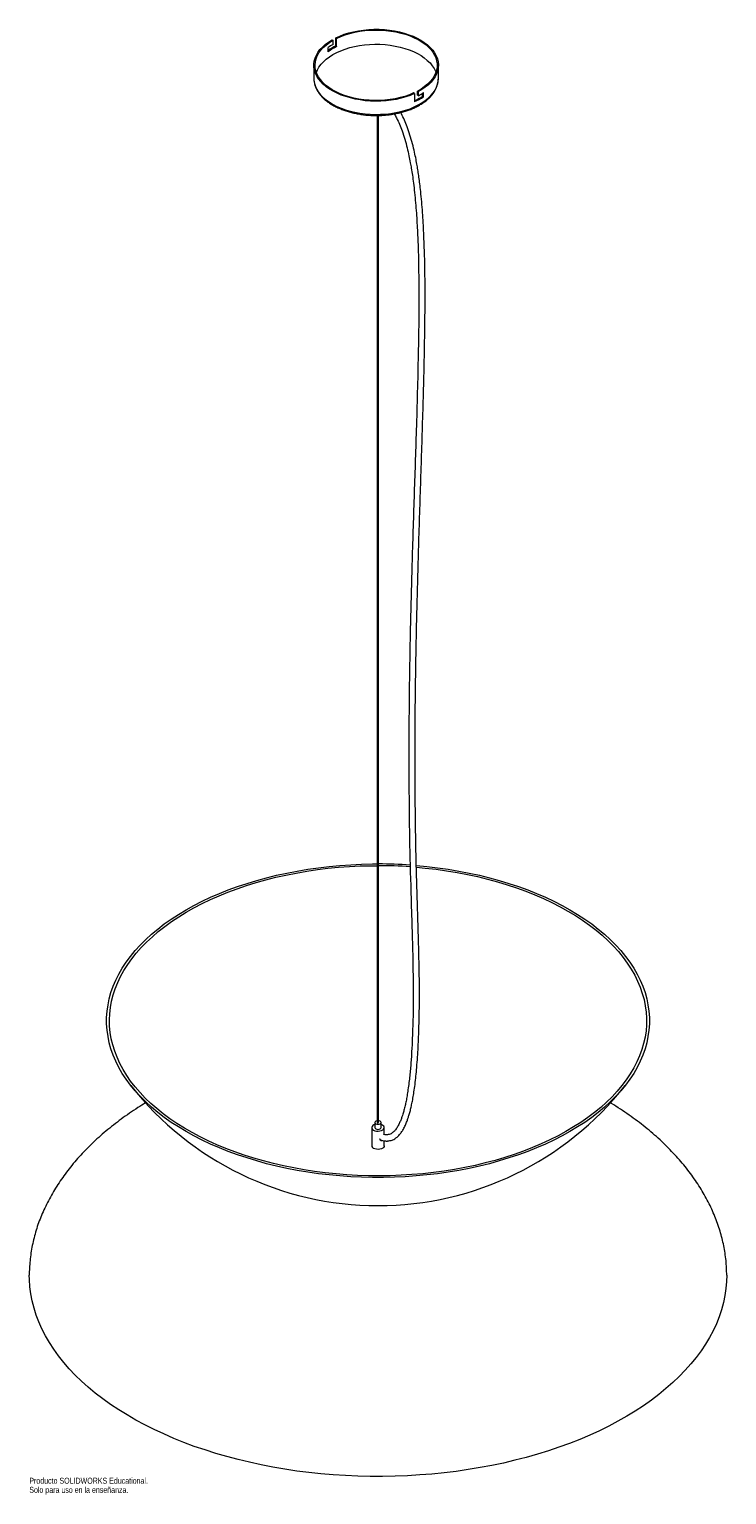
# Paper-space layout '_Isométrica' of a CAD drawing. Header units: millimetres. Extents: x -280 to 280, y -278 to 898.
import ezdxf

# ---------------------------------------------------------------- set-up
doc = ezdxf.new("R2010")
doc.units = ezdxf.units.MM
doc.styles.add('SLDTEXTSTYLE0', font='TXT', dxfattribs={"width": 0.7})

psp = doc.layouts.new('_Isométrica')

# ---------------------------------------------------------------- linework, layer by layer
at = {"color": 7, "linetype": 'Continuous', "lineweight": 15}
for p, q in [((-40.2, 883), (-40.2, 879.7)), ((-36.9, 889.3), (-36.2, 888.9)), ((-36.2, 888.9), (-36.2, 885.6)), ((-33.9, 884.3), (-33.9, 890.8)), ((-33.9, 890.8), (-33.2, 890.4)), ((-33.9, 884.3), (-33.2, 883.9)), ((-33.2, 883.9), (-33.2, 890.4)), ((-51.5, 868.9), (-51.5, 858.2)), ((48.5, 858.2), (48.5, 868.9)), ((-51.5, 858.2), (-51.5, 857.7)), ((31.7, 844.8), (31.7, 848.1)), ((32.4, 847.7), (31.7, 848.1)), ((32.4, 844.4), (32.4, 847.7)), ((36.5, 843.6), (36.5, 846.9)), ((48.5, 857.7), (48.5, 858.2)), ((29.3, 846.1), (28.6, 846.6)), ((29.3, 846.1), (29.3, 839.6)), ((32.4, 844.4), (31.7, 844.8)), ((35.8, 844), (35.8, 846.4)), ((36.5, 843.6), (35.8, 844)), ((-0.6, 828.6), (-0.6, 20.5)), ((0.4, 20.5), (0.4, 828.6)), ((-5, 16.3), (-5, 1.7)), ((-2.5, 20.4), (-2.5, 16.3)), ((2.5, 16.3), (2.5, 20.4)), ((5, 10.8), (5, 16.3)), ((5, 1.7), (5, 5.7))]:
    psp.add_line(p, q, dxfattribs=at)
at = {"color": 7, "linetype": 'Continuous', "lineweight": 15, "flags": 128}
for points in [[(-33.9, 890.8), (-30.6, 892.3), (-27.1, 893.7), (-23.4, 894.8), (-19.6, 895.8), (-15.6, 896.6), (-11.6, 897.1), (-7.4, 897.5), (-3.3, 897.7), (0.9, 897.7), (5.1, 897.5), (9.2, 897.1), (13.3, 896.4), (17.2, 895.6), (21, 894.6), (24.7, 893.4), (28.2, 892.1), (31.4, 890.6), (34.5, 888.9), (37.2, 887.1), (39.8, 885.2), (42, 883.1), (43.9, 880.9), (45.5, 878.7), (46.7, 876.4), (47.7, 874), (48.2, 871.6), (48.5, 869.2), (48.4, 866.8), (47.9, 864.4), (47.1, 862), (45.9, 859.7), (44.4, 857.5), (42.6, 855.3), (40.5, 853.2), (38, 851.2), (35.3, 849.4), (32.4, 847.7)], [(-33.2, 890.4), (-29.9, 891.9), (-26.4, 893.2), (-22.6, 894.4), (-18.7, 895.3), (-14.7, 896.1), (-10.6, 896.7), (-6.5, 897), (-2.2, 897.1), (2, 897.1), (6.2, 896.8), (10.3, 896.3), (14.4, 895.6), (18.3, 894.7), (22.1, 893.7), (25.7, 892.4), (29.1, 891), (32.3, 889.4), (35.2, 887.6), (37.8, 885.7), (40.2, 883.7), (42.3, 881.6), (44, 879.3), (45.4, 877), (46.4, 874.7), (47.1, 872.3), (47.4, 869.9), (47.4, 867.4), (47, 865), (46.3, 862.6), (45.2, 860.2), (43.7, 858), (41.9, 855.8), (39.8, 853.6), (37.4, 851.7), (34.7, 849.8), (31.7, 848.1)], [(29.3, 846.1), (25.9, 844.7), (22.3, 843.5), (18.6, 842.4), (14.7, 841.5), (10.6, 840.9), (6.5, 840.4), (2.4, 840.1), (-1.8, 840), (-6, 840.1), (-10.2, 840.4), (-14.3, 841), (-18.3, 841.7), (-22.2, 842.6), (-25.9, 843.7), (-29.5, 844.9), (-32.9, 846.4), (-36, 848), (-38.9, 849.7), (-41.6, 851.6), (-44, 853.6), (-46, 855.7), (-47.8, 857.9), (-49.2, 860.2), (-50.3, 862.5), (-51, 864.9), (-51.4, 867.3), (-51.5, 869.7), (-51.2, 872.1), (-50.5, 874.5), (-49.5, 876.9), (-48.2, 879.2), (-46.6, 881.4), (-44.6, 883.5), (-42.3, 885.6), (-39.7, 887.5), (-36.9, 889.3)], [(28.6, 846.6), (25.2, 845.1), (21.5, 843.9), (17.7, 842.9), (13.8, 842), (9.7, 841.3), (5.6, 840.9), (1.4, 840.6), (-2.9, 840.6), (-7.1, 840.8), (-11.3, 841.1), (-15.4, 841.7), (-19.3, 842.5), (-23.2, 843.5), (-26.9, 844.7), (-30.4, 846), (-33.7, 847.5), (-36.8, 849.2), (-39.6, 851.1), (-42.1, 853), (-44.3, 855.1), (-46.2, 857.3), (-47.8, 859.5), (-49, 861.9), (-49.9, 864.3), (-50.4, 866.7), (-50.5, 869.1), (-50.3, 871.6), (-49.7, 874), (-48.8, 876.3), (-47.5, 878.7), (-45.8, 880.9), (-43.9, 883.1), (-41.6, 885.1), (-39, 887.1), (-36.2, 888.9)], [(-36.2, 877.4), (-33.1, 879.1), (-29.8, 880.5), (-26.3, 881.8), (-22.6, 883), (-18.8, 883.9), (-14.9, 884.6), (-10.8, 885.2), (-6.7, 885.6), (-2.6, 885.7), (1.6, 885.7), (5.7, 885.4), (9.8, 884.9), (13.8, 884.3), (17.7, 883.4), (21.5, 882.4), (25, 881.2), (28.4, 879.8), (31.6, 878.3), (34.6, 876.6), (37.2, 874.7), (39.6, 872.8), (41.8, 870.7), (43.5, 868.5), (45, 866.3), (46.1, 864), (46.5, 863.1)], [(-49.5, 863.1), (-48.7, 865.1), (-47.4, 867.4), (-45.7, 869.6), (-43.8, 871.7), (-41.5, 873.8), (-39, 875.7), (-36.2, 877.4)], [(154.1, 191), (160.2, 187.4), (166, 183.6), (171.6, 179.7), (176.8, 175.6), (181.8, 171.4), (186.5, 167.2), (190.9, 162.8), (195, 158.3), (198.7, 153.7), (202.2, 149), (205.3, 144.3), (208.1, 139.5), (210.5, 134.6), (212.6, 129.7), (214.4, 124.7), (215.8, 119.7), (216.8, 114.7), (217.5, 109.7), (217.9, 104.6), (217.9, 99.5), (217.5, 94.5), (216.8, 89.4), (215.8, 84.4), (214.4, 79.4), (212.6, 74.4), (210.5, 69.5), (208.1, 64.6), (205.3, 59.8), (202.2, 55.1), (198.7, 50.4), (195, 45.9), (190.9, 41.4), (186.5, 37), (181.8, 32.7), (176.8, 28.5), (171.6, 24.5), (166, 20.5), (160.2, 16.8), (154.1, 13.1), (147.8, 9.6), (141.2, 6.2), (134.4, 3), (127.4, 0), (120.2, -2.9), (112.8, -5.6), (105.1, -8.1), (97.4, -10.5), (89.4, -12.7), (81.4, -14.7), (73.2, -16.4), (64.8, -18.1), (56.4, -19.5), (47.9, -20.7), (39.3, -21.7), (30.6, -22.5), (21.9, -23.1), (13.2, -23.5), (4.4, -23.7), (-4.4, -23.7), (-13.2, -23.5), (-21.9, -23.1), (-30.6, -22.5), (-39.3, -21.7), (-47.9, -20.7), (-56.4, -19.5), (-64.8, -18.1), (-73.2, -16.4), (-81.4, -14.7), (-89.4, -12.7), (-97.4, -10.5), (-105.1, -8.1), (-112.8, -5.6), (-120.2, -2.9), (-127.4, 0), (-134.4, 3), (-141.2, 6.2), (-147.8, 9.6), (-154.1, 13.1), (-160.2, 16.8), (-166, 20.5), (-171.6, 24.5), (-176.8, 28.5), (-181.8, 32.7), (-186.5, 37), (-190.9, 41.4), (-195, 45.9), (-198.7, 50.4), (-202.2, 55.1), (-205.3, 59.8), (-208.1, 64.6), (-210.5, 69.5), (-212.6, 74.4), (-214.4, 79.4), (-215.8, 84.4), (-216.8, 89.4), (-217.5, 94.5), (-217.9, 99.5), (-217.9, 104.6), (-217.5, 109.7), (-216.8, 114.7), (-215.8, 119.7), (-214.4, 124.7), (-212.6, 129.7), (-210.5, 134.6), (-208.1, 139.5), (-205.3, 144.3), (-202.2, 149), (-198.7, 153.7), (-195, 158.3), (-190.9, 162.8), (-186.5, 167.2), (-181.8, 171.4), (-176.8, 175.6), (-171.6, 179.7), (-166, 183.6), (-160.2, 187.4), (-154.1, 191), (-147.8, 194.5), (-141.2, 197.9), (-134.4, 201.1), (-127.4, 204.2), (-120.2, 207), (-112.8, 209.7), (-105.1, 212.3), (-97.4, 214.6), (-89.4, 216.8), (-81.4, 218.8), (-73.2, 220.6), (-64.8, 222.2), (-56.4, 223.6), (-47.9, 224.8), (-39.3, 225.8), (-30.6, 226.6), (-21.9, 227.2), (-13.2, 227.7), (-4.4, 227.9), (-0.6, 227.9)], [(152.5, 190.1), (158.5, 186.4), (164.3, 182.7), (169.8, 178.8), (175.1, 174.7), (180, 170.6), (184.7, 166.3), (189.1, 161.9), (193.1, 157.5), (196.8, 152.9), (200.2, 148.2), (203.3, 143.5), (206.1, 138.7), (208.5, 133.9), (210.5, 129), (212.2, 124), (213.6, 119), (214.6, 114), (215.3, 109), (215.6, 104), (215.6, 98.9), (215.2, 93.9), (214.4, 88.8), (213.3, 83.8), (211.8, 78.9), (210, 73.9), (207.9, 69), (205.4, 64.2), (202.6, 59.4), (199.4, 54.7), (195.9, 50.1), (192.1, 45.6), (188, 41.1), (183.6, 36.8), (178.8, 32.5), (173.8, 28.4), (168.5, 24.4), (162.9, 20.5), (157, 16.8), (150.9, 13.2), (144.6, 9.7), (137.9, 6.4), (131.1, 3.2), (124.1, 0.3), (116.8, -2.6), (109.4, -5.2), (101.8, -7.7), (94, -10), (86, -12.1), (78, -14), (69.7, -15.7), (61.4, -17.3), (53, -18.6), (44.5, -19.7), (35.9, -20.7), (27.2, -21.4), (18.6, -21.9), (9.8, -22.3), (1.1, -22.4), (-7.6, -22.3), (-16.4, -22.1), (-25.1, -21.6), (-33.7, -20.9), (-42.3, -20), (-50.9, -18.9), (-59.3, -17.6), (-67.7, -16.1), (-75.9, -14.4), (-84, -12.6), (-92, -10.5), (-99.8, -8.3), (-107.5, -5.8), (-115, -3.2), (-122.3, -0.5), (-129.4, 2.5), (-136.3, 5.6), (-142.9, 8.9), (-149.3, 12.3), (-155.5, 15.9), (-161.5, 19.6), (-167.1, 23.4), (-172.5, 27.4), (-177.6, 31.5), (-182.4, 35.7), (-186.9, 40), (-191.1, 44.4), (-195, 49), (-198.6, 53.6), (-201.8, 58.2), (-204.7, 63), (-207.3, 67.8), (-209.5, 72.7), (-211.4, 77.6), (-213, 82.6), (-214.2, 87.6), (-215, 92.6), (-215.5, 97.7), (-215.6, 102.7), (-215.4, 107.7), (-214.8, 112.8), (-213.9, 117.8), (-212.6, 122.8), (-211, 127.7), (-209, 132.7), (-206.7, 137.5), (-204, 142.3), (-201, 147.1), (-197.7, 151.7), (-194.1, 156.3), (-190.1, 160.8), (-185.8, 165.2), (-181.2, 169.5), (-176.4, 173.7), (-171.2, 177.8), (-165.7, 181.7), (-160, 185.5), (-154, 189.2), (-147.8, 192.7), (-141.3, 196.1), (-134.6, 199.3), (-127.6, 202.4), (-120.5, 205.3), (-113.1, 208), (-105.6, 210.6), (-97.9, 213), (-90, 215.2), (-82, 217.2), (-73.9, 219), (-65.6, 220.6), (-57.2, 222.1), (-48.7, 223.3), (-40.2, 224.4), (-31.6, 225.2), (-22.9, 225.8), (-14.2, 226.3), (-5.5, 226.5), (-0.6, 226.5)], [(30.8, 226.6), (39.3, 225.8), (47.9, 224.8), (56.4, 223.6), (64.8, 222.2), (73.2, 220.6), (81.4, 218.8), (89.4, 216.8), (97.4, 214.6), (105.1, 212.3), (112.8, 209.7), (120.2, 207), (127.4, 204.2), (134.4, 201.1), (141.2, 197.9), (147.8, 194.5), (154.1, 191)], [(30.8, 225.3), (38, 224.6), (46.6, 223.6), (55.1, 222.4), (63.5, 221), (71.8, 219.4), (80, 217.7), (88, 215.7), (95.9, 213.5), (103.7, 211.2), (111.3, 208.7), (118.7, 206), (125.9, 203.1), (132.8, 200.1), (139.6, 196.9), (146.2, 193.6), (152.5, 190.1)], [(-2.5, 18.8), (-3.3, 18.5), (-4.2, 17.9), (-4.8, 17.2), (-5, 16.4), (-4.9, 15.6), (-4.4, 14.9), (-3.5, 14.3)], [(-3.5, 14.3), (-2.5, 13.8), (-1.2, 13.5), (0.2, 13.4), (1.5, 13.6), (2.7, 13.9), (3.8, 14.4), (4.5, 15.1), (4.9, 15.8), (5, 16.6), (4.7, 17.4), (4, 18.1), (3, 18.6), (2.5, 18.8)], [(-0.6, 21.8), (-1, 21.7), (-1.8, 21.4), (-2.3, 21), (-2.5, 20.4), (-2.3, 19.9), (-1.8, 19.4)], [(-2.5, 16.3), (-2.3, 15.8), (-1.8, 15.3)], [(-1.8, 19.4), (-1, 19.1), (0, 19), (1, 19.1), (1.8, 19.4), (2.3, 19.9), (2.5, 20.4), (2.3, 21), (1.8, 21.4), (1, 21.7), (0.4, 21.8)], [(-1.8, 15.3), (-1, 15), (0, 14.9), (1, 15), (1.8, 15.3), (2.3, 15.8), (2.5, 16.3)], [(-0.6, 20.5), (-0.6, 20.4), (-0.5, 20.3)], [(-0.5, 20.3), (-0.3, 20.2), (-0.1, 20.2), (0, 20.2), (0.2, 20.3), (0.3, 20.4), (0.4, 20.5)], [(5, 1.7), (4.9, 1.2), (4.5, 0.4), (3.8, -0.2), (2.7, -0.7), (1.5, -1.1), (0.2, -1.2), (-1.2, -1.1), (-2.5, -0.8), (-3.5, -0.4)], [(280, -102), (279.9, -107.1), (279.4, -112.8), (278.5, -118.5), (277.4, -124.2), (275.8, -129.9), (273.9, -135.5), (271.7, -141.1), (269.1, -146.7), (266.2, -152.2), (263, -157.6), (259.4, -162.9), (255.5, -168.2), (251.3, -173.4), (246.7, -178.5), (241.9, -183.5), (236.7, -188.4), (231.2, -193.2), (225.5, -197.9), (219.5, -202.4), (213.2, -206.9), (206.6, -211.2), (199.7, -215.3), (192.6, -219.4), (185.3, -223.2), (177.8, -227), (170, -230.5), (162, -233.9), (153.7, -237.2), (145.3, -240.2), (136.8, -243.1), (128, -245.8), (119.1, -248.4), (110, -250.7), (100.8, -252.9), (91.5, -254.8), (82, -256.6), (72.5, -258.2), (62.8, -259.6), (53.1, -260.8), (43.3, -261.8), (33.5, -262.5), (23.6, -263.1), (13.7, -263.5), (3.7, -263.7), (-6.2, -263.7), (-16.1, -263.4), (-26.1, -263), (-35.9, -262.4), (-45.8, -261.5), (-55.5, -260.5), (-65.2, -259.3), (-74.9, -257.8), (-84.4, -256.2), (-93.8, -254.4), (-103.1, -252.3), (-112.3, -250.1), (-121.3, -247.7), (-130.2, -245.2), (-138.9, -242.4), (-147.5, -239.5), (-155.8, -236.4), (-164, -233.1), (-171.9, -229.6), (-179.7, -226), (-187.2, -222.3), (-194.4, -218.4), (-201.5, -214.3), (-208.2, -210.1), (-214.8, -205.8), (-221, -201.3), (-227, -196.7), (-232.6, -192), (-238, -187.2), (-243.1, -182.3), (-247.9, -177.2), (-252.3, -172.1), (-256.5, -166.9), (-260.3, -161.6), (-263.8, -156.2), (-267, -150.8), (-269.8, -145.3), (-272.3, -139.7), (-274.4, -134.1), (-276.2, -128.5), (-277.7, -122.8), (-278.8, -117.1), (-279.5, -111.4), (-279.9, -105.7), (-280, -102)]]:
    psp.add_lwpolyline(points, dxfattribs=at)
at = {"color": 8, "linetype": 'Continuous', "lineweight": 15, "flags": 128}
psp.add_lwpolyline([(-51.5, 857.7), (-51.5, 856.7), (-51.1, 854.3), (-50.3, 851.9), (-49.2, 849.6), (-47.8, 847.3), (-46.1, 845.1), (-44, 843), (-41.7, 841), (-39, 839.2), (-36.1, 837.4), (-33, 835.8), (-29.6, 834.4), (-26.1, 833.1), (-22.3, 832), (-18.5, 831.1), (-14.5, 830.4), (-10.4, 829.8), (-6.2, 829.5), (-2, 829.4), (2.1, 829.5), (6.3, 829.7), (10.4, 830.2), (14.4, 830.9), (18.3, 831.8), (22.1, 832.8), (25.7, 834), (29.1, 835.4), (32.3, 837), (35.3, 838.7), (38, 840.6), (40.4, 842.5), (42.5, 844.6), (44.4, 846.8), (45.9, 849), (47, 851.4), (47.9, 853.7), (48.3, 856.1), (48.5, 857.7)], dxfattribs=at)
at = {"color": 7, "linetype": 'Continuous', "lineweight": 15}
for centre, radius, start, end in [((-15.2, 849.2), 42, 119.8951, 126.3851), ((-13.7, 842.8), 46.2, 115.9583, 124.9058), ((-13.7, 843.6), 44.7, 115.8424, 126.2094), ((11, 884.8), 45.7, 297.9604, 304.0428), ((9.5, 883.1), 47.1, 294.9, 303.9866), ((9.5, 883.9), 48.5, 294.1326, 303.887), ((0, -148), 375.9, 86.0616, 89.9507), ((0, -145.4), 371.9, 86.0124, 89.9498), ((0, 206.2), 252.5, 218.1995, 321.8005), ((-2.5, 1.9), 2.49, 185.3828, 245.9373)]:
    psp.add_arc(centre, radius, start, end, dxfattribs=at)
for points, knots in [([(-51.5, 857.7), (-51.5, 857.4), (-51.5, 856.3), (-51.1, 854.4), (-50.5, 852), (-49.5, 849.7), (-48.2, 847.5), (-46.7, 845.3), (-44.8, 843.2), (-42.7, 841.2), (-40.2, 839.3), (-37.6, 837.5), (-34.7, 835.9), (-31.6, 834.4), (-28.3, 833.1), (-24.9, 831.9), (-21.3, 830.9), (-17.6, 830.1), (-13.7, 829.4), (-9.8, 828.9), (-5.9, 828.6), (-1.9, 828.5), (2, 828.6), (6, 828.8), (9.9, 829.3), (13.7, 829.9), (17.5, 830.7), (21.1, 831.7), (24.6, 832.8), (27.9, 834.1), (31, 835.6), (34, 837.2), (36.7, 839), (39.2, 840.8), (41.4, 842.8), (43.3, 844.9), (45, 847.1), (46.3, 849.4), (47.3, 851.8), (48, 854.1), (48.4, 856.1), (48.4, 857.3), (48.4, 857.7)], [0, 0, 0, 0, 0.009378, 0.034304, 0.059261, 0.084337, 0.109591, 0.13504, 0.160671, 0.186444, 0.212316, 0.238246, 0.264201, 0.290158, 0.316103, 0.342031, 0.36794, 0.393833, 0.41971, 0.445575, 0.471431, 0.497283, 0.523134, 0.548987, 0.574846, 0.600714, 0.626596, 0.652496, 0.678416, 0.70436, 0.73033, 0.756325, 0.782341, 0.808368, 0.834381, 0.86035, 0.886231, 0.911975, 0.937536, 0.962886, 0.988035, 1, 1, 1, 1]), ([(1.5, 6.7), (2.2, 6.4), (3.5, 6), (5.2, 5.6), (6.4, 5.5), (7.2, 5.5), (8.3, 5.6), (9.7, 5.8), (11.2, 6.2), (12.9, 6.9), (14.6, 8), (16.4, 9.6), (18.3, 11.8), (20.1, 14.4), (21.6, 17.4), (23, 20.5), (24, 23.4), (24.7, 25.7), (25.3, 27.6), (25.8, 29.3), (26.3, 31.6), (27.1, 34.7), (27.9, 38.9), (28.7, 43.8), (29.6, 49.6), (30.3, 55.9), (31.3, 65.7), (32.2, 78.9), (32.9, 96.2), (33.3, 114.4), (33.3, 133.2), (32.9, 153.7), (32.3, 176.1), (31.5, 200.1), (30.8, 223.8), (30.1, 258.1), (29.6, 303), (29.9, 358.3), (30.8, 412.7), (32.2, 466.4), (33.8, 519.5), (35.6, 572.4), (36.8, 613.8), (37.4, 643.5), (37.7, 661.3), (37.8, 679.3), (37.8, 697.4), (37.5, 715.7), (36.9, 730.7), (36.3, 742.4), (35.8, 750.8), (35.1, 759.2), (34.4, 766.8), (33.6, 773.5), (32.9, 778.9), (32.2, 783.8), (31.4, 788.5), (30.5, 793.6), (29.3, 799.3), (27.7, 805.9), (25.8, 812.7), (23.6, 819.1), (21.3, 824.8), (19.5, 828.6), (18.4, 830.6), (18.2, 830.9)], [0, 0, 0, 0, 0.002786, 0.004982, 0.006561, 0.007569, 0.008546, 0.010879, 0.013354, 0.015568, 0.018688, 0.022382, 0.026767, 0.031352, 0.036455, 0.041352, 0.04564, 0.049002, 0.051382, 0.05361, 0.056138, 0.060856, 0.066422, 0.072882, 0.080272, 0.08854, 0.097048, 0.11721, 0.137024, 0.159877, 0.18199, 0.203586, 0.231965, 0.259788, 0.287168, 0.314531, 0.379854, 0.445303, 0.510767, 0.57453, 0.638306, 0.702109, 0.765937, 0.787222, 0.80854, 0.829766, 0.851075, 0.872377, 0.893843, 0.903203, 0.912704, 0.922279, 0.931736, 0.938442, 0.944432, 0.949759, 0.954591, 0.959829, 0.966113, 0.973241, 0.980718, 0.987831, 0.993471, 0.998878, 1, 1, 1, 1]), ([(13, 829.8), (13.7, 828.7), (15.2, 826.1), (17.3, 821.5), (19.5, 815.8), (21.6, 809.4), (23.4, 802.7), (24.8, 796.4), (25.9, 791), (26.8, 785.8), (27.7, 780.3), (28.5, 773.8), (29.4, 766.4), (30.2, 758.4), (31, 747.7), (31.8, 734.6), (32.5, 715.6), (32.8, 693.2), (32.8, 665.7), (32.3, 636.8), (31.6, 606.4), (30.5, 568.2), (28.9, 522.2), (27.2, 468.2), (25.9, 418), (25.1, 371.6), (24.7, 329), (24.8, 286.2), (25.3, 243.1), (26.3, 208.1), (27.1, 181.2), (27.7, 162.6), (28.1, 143.7), (28.3, 124.6), (28.2, 105.1), (27.6, 88.3), (26.9, 74.3), (26.1, 63.2), (25.1, 54), (24.1, 46.9), (23.4, 42), (22.6, 37.7), (21.9, 34.5), (21.3, 32.1), (20.9, 30.4), (20.4, 28.7), (19.9, 26.9), (19.2, 24.7), (18.2, 22.1), (17, 19.3), (15.5, 16.5), (13.7, 14), (12, 12.4), (10.5, 11.3), (9.3, 10.8), (8.1, 10.6), (7, 10.5), (5.8, 10.6), (5, 10.8), (4.4, 10.9), (4.4, 11)], [0, 0, 0, 0, 0.00365, 0.009031, 0.014706, 0.021908, 0.029384, 0.036293, 0.042285, 0.047145, 0.053369, 0.0606, 0.068939, 0.078265, 0.087685, 0.105929, 0.123438, 0.154311, 0.185121, 0.221885, 0.258544, 0.295282, 0.360783, 0.426257, 0.491717, 0.542738, 0.593722, 0.644696, 0.695597, 0.746436, 0.767927, 0.789735, 0.811892, 0.83446, 0.857727, 0.881828, 0.895681, 0.909605, 0.923355, 0.930782, 0.937335, 0.943043, 0.947944, 0.950716, 0.953179, 0.955344, 0.957803, 0.961207, 0.965457, 0.970057, 0.975448, 0.980749, 0.985398, 0.98839, 0.991546, 0.993386, 0.995865, 0.997555, 0.999563, 1, 1, 1, 1]), ([(-186.6, 36.2), (-188.7, 34.9), (-193.1, 32.2), (-199.6, 27.8), (-206.2, 23.2), (-212.4, 18.4), (-218.5, 13.5), (-224.3, 8.5), (-229.8, 3.3), (-235, -1.9), (-240, -7.2), (-244.7, -12.6), (-249.1, -18.2), (-253.2, -23.7), (-257.1, -29.4), (-260.7, -35.1), (-263.9, -40.9), (-266.9, -46.8), (-269.6, -52.7), (-272, -58.6), (-274.1, -64.6), (-275.8, -70.6), (-277.3, -76.7), (-278.5, -82.8), (-279.3, -88.9), (-279.8, -94.9), (-280, -99.3), (-280, -101.6), (-280, -102.1)], [0, 0, 0, 0, 0.037133, 0.078561, 0.119736, 0.160661, 0.201342, 0.241786, 0.282007, 0.322021, 0.361844, 0.401498, 0.441005, 0.48039, 0.519679, 0.5589, 0.59808, 0.637249, 0.676437, 0.715673, 0.754981, 0.794386, 0.833915, 0.873596, 0.913456, 0.953518, 0.99103, 1, 1, 1, 1]), ([(280, -102.1), (280, -100.2), (279.9, -96.3), (279.5, -90.4), (278.7, -84.4), (277.7, -78.5), (276.3, -72.6), (274.7, -66.7), (272.8, -60.8), (270.5, -54.9), (268, -49.1), (265.2, -43.3), (262, -37.5), (258.6, -31.8), (254.9, -26.1), (250.9, -20.5), (246.6, -15), (242, -9.5), (237.1, -4.1), (231.9, 1.2), (226.5, 6.5), (220.7, 11.6), (214.6, 16.7), (208.3, 21.6), (201.6, 26.4), (194.7, 31.1), (189.6, 34.4), (186.8, 36), (186.5, 36.2)], [0, 0, 0, 0, 0.037662, 0.076603, 0.115421, 0.154147, 0.192803, 0.231412, 0.270001, 0.308595, 0.347225, 0.385917, 0.424696, 0.463591, 0.502636, 0.541862, 0.581302, 0.62099, 0.660958, 0.701239, 0.741864, 0.782866, 0.824274, 0.866119, 0.908429, 0.951233, 0.994557, 1, 1, 1, 1]), ([(1.3, 7.6), (1.3, 7.5), (1.3, 7.3), (1.4, 6.8), (1.8, 6.3), (2.3, 6), (2.9, 5.9), (3.2, 6), (3.4, 6.1)], [0, 0, 0, 0, 0.050895, 0.248317, 0.445081, 0.658109, 0.885245, 1, 1, 1, 1])]:
    psp.add_open_spline(points, degree=3, knots=knots, dxfattribs=at)

# ---------------------------------------------------------------- texts
at = {"color": 7, "linetype": 'Continuous', "char_height": 4.834, "attachment_point": 1, "style": 'SLDTEXTSTYLE0'}
for s, insert in [('Producto SOLIDWORKS Educational.', (-280, -264.7)), ('Solo para uso en la enseñanza.', (-280, -272))]:
    psp.add_mtext(s, dxfattribs=dict(at, insert=insert))

doc.saveas('drawing.dxf')
